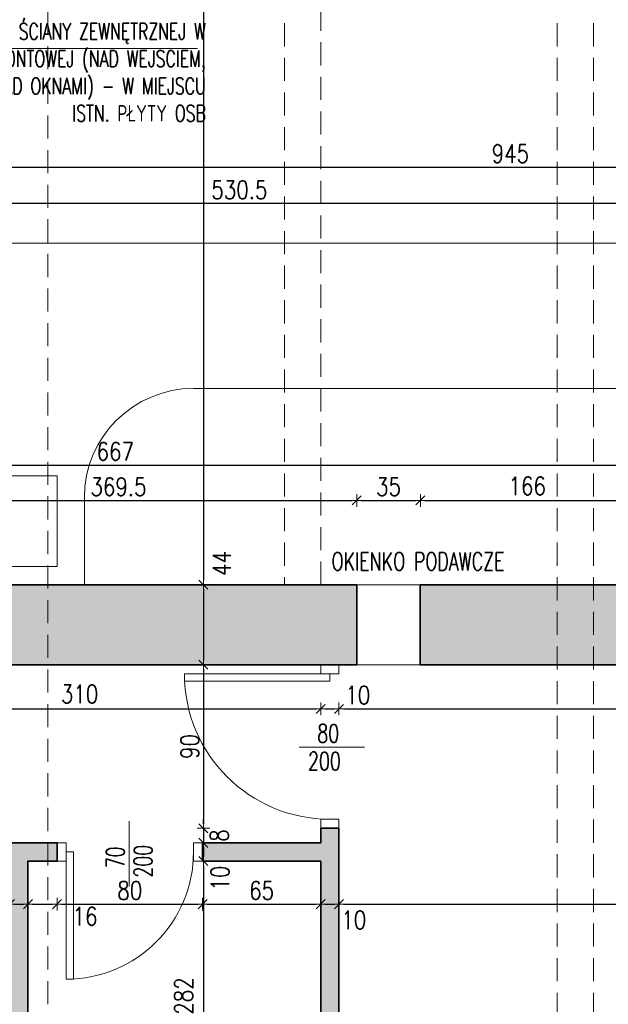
# Model space of a CAD drawing. Header units: millimetres. Extents: x 16698 to 93787, y -21104 to 39413.
# Tile 176 of 256: x 28907 to 29231, y 7123 to 7664. Entities that reach past the tile are written whole.
import ezdxf

# ---------------------------------------------------------------- set-up
doc = ezdxf.new("R2010")
doc.units = ezdxf.units.MM
doc.linetypes.add('HIDDEN', pattern=[9.525, 6.35, -3.175])
for name, color, linetype, lineweight in [('!MODUS_HATCH_ŚCIANA', 254, 'Continuous', 9), ('__MODUS_ŚCIANY', 2, 'Continuous', 35), ('Armatura', 6, 'Continuous', 9), ('Cienka', 3, 'Continuous', 9), ('Drzwi', 1, 'Continuous', 15), ('Opis', 8, 'Continuous', 13), ('Widok', 1, 'Continuous', 15), ('WYMIAROWANIE', 1, 'Continuous', 18)]:
    doc.layers.add(name, color=color, linetype=linetype, lineweight=lineweight)
doc.styles.add('ARCHETYP', font='romans.shx', dxfattribs={"height": 15})
doc.styles.add('TXT', font='simplex.shx', dxfattribs={"width": 0.8})
doc.dimstyles.new('DIM50', dxfattribs={"dimscale": 5, "dimtxt": 2, "dimasz": 0.5, "dimexe": 0, "dimexo": 0, "dimgap": 0.5, "dimtad": 1, "dimdec": 4, "dimrnd": 0.5, "dimdsep": 46, "dimtxsty": 'TXT', "dimblk1": 'TICK1', "dimblk2": 'TICK1', "dimsah": 1, "dimcen": 0, "dimse1": 1, "dimse2": 1, "dimclrd": 1, "dimclre": 7, "dimclrt": 9, "dimadec": 0, "dimazin": 0, "dimtfac": 1, "dimtdec": 4, "dimtmove": 2, "dimatfit": 3, "dimldrblk": 'TICK1', "dimfxl": 1, "dimtolj": 1, "dimarcsym": 0})

# ---------------------------------------------------------------- blocks, each defined once
blk = doc.blocks.new('TICK1')
at = {"color": 2}
blk.add_line((-1, -1), (1, 1), dxfattribs=at)
at = {"color": 0}
for p, q in [((0, 0), (-1, 0)), ((0, -1.4), (0, 1.4))]:
    blk.add_line(p, q, dxfattribs=at)
blk = doc.blocks.new('*D276')
at = {"layer": 'DEFPOINTS', "color": 0, "transparency": 16777216}
for p in [(28762.47, 7563.25), (28762.47, 7540.61), (29292.97, 7506.61)]:
    blk.add_point(p, dxfattribs=at)
at = {"layer": 'WYMIAROWANIE', "color": 1, "lineweight": -2, "transparency": 16777216}
blk.add_line((29290.47, 7563.25), (28764.97, 7563.25), dxfattribs=at)
at = {"layer": 'WYMIAROWANIE', "color": 1, "lineweight": -2, "transparency": 16777216, "xscale": 2.5, "yscale": 2.5, "zscale": 2.5, "rotation": 180}
blk.add_blockref('TICK1', (28762.47, 7563.25), dxfattribs=at)
at = {"layer": 'WYMIAROWANIE', "color": 1, "lineweight": -2, "transparency": 16777216, "xscale": 2.5, "yscale": 2.5, "zscale": 2.5}
blk.add_blockref('TICK1', (29292.97, 7563.25), dxfattribs=at)
at = {"layer": 'WYMIAROWANIE', "color": 9, "transparency": 16777216, "insert": (29027.72, 7570.75), "char_height": 10, "attachment_point": 5, "style": 'TXT'}
blk.add_mtext('\\A1;530.5', dxfattribs=at)
blk = doc.blocks.new('*D318')
at = {"layer": 'DEFPOINTS', "color": 0, "transparency": 16777216}
for p in [(29667.47, 7583.12), (28722.47, 7521.47), (29667.47, 7521.47)]:
    blk.add_point(p, dxfattribs=at)
at = {"layer": 'WYMIAROWANIE', "color": 1, "lineweight": -2, "transparency": 16777216}
blk.add_line((28724.97, 7583.12), (29664.97, 7583.12), dxfattribs=at)
at = {"layer": 'WYMIAROWANIE', "color": 1, "lineweight": -2, "transparency": 16777216, "xscale": 2.5, "yscale": 2.5, "zscale": 2.5, "rotation": 180}
blk.add_blockref('TICK1', (28722.47, 7583.12), dxfattribs=at)
at = {"layer": 'WYMIAROWANIE', "color": 1, "lineweight": -2, "transparency": 16777216, "xscale": 2.5, "yscale": 2.5, "zscale": 2.5}
blk.add_blockref('TICK1', (29667.47, 7583.12), dxfattribs=at)
at = {"layer": 'WYMIAROWANIE', "color": 9, "transparency": 16777216, "insert": (29176.73, 7590.62), "char_height": 10, "attachment_point": 5, "style": 'TXT'}
blk.add_mtext('\\A1;945', dxfattribs=at)
blk = doc.blocks.new('*D279')
at = {"layer": 'DEFPOINTS', "color": 0, "transparency": 16777216}
for p in [(28946.69, 8080.73), (28946.69, 7353.47), (29007.95, 7353.47)]:
    blk.add_point(p, dxfattribs=at)
at = {"layer": 'WYMIAROWANIE', "color": 1, "lineweight": -2, "transparency": 16777216}
blk.add_line((29007.95, 8078.23), (29007.95, 7355.97), dxfattribs=at)
at = {"layer": 'WYMIAROWANIE', "color": 1, "lineweight": -2, "transparency": 16777216, "xscale": 2.5, "yscale": 2.5, "zscale": 2.5}
for p, rotation in [((29007.95, 8080.73), 90), ((29007.95, 7353.47), 270)]:
    blk.add_blockref('TICK1', p, dxfattribs=dict(at, rotation=rotation))
at = {"layer": 'WYMIAROWANIE', "color": 9, "transparency": 16777216, "insert": (29000.45, 7717.1), "char_height": 10, "attachment_point": 5, "rotation": 90, "style": 'TXT'}
blk.add_mtext('\\A1;727.5', dxfattribs=at)
blk = doc.blocks.new('*D280')
at = {"layer": 'DEFPOINTS', "color": 0, "transparency": 16777216}
for p in [(29011.45, 7353.47), (29007.95, 7309.47), (29011.45, 7309.47)]:
    blk.add_point(p, dxfattribs=at)
at = {"layer": 'WYMIAROWANIE', "color": 1, "lineweight": -2, "transparency": 16777216}
blk.add_line((29007.95, 7350.97), (29007.95, 7311.97), dxfattribs=at)
at = {"layer": 'WYMIAROWANIE', "color": 1, "lineweight": -2, "transparency": 16777216, "xscale": 2.5, "yscale": 2.5, "zscale": 2.5}
for p, rotation in [((29007.95, 7353.47), 90), ((29007.95, 7309.47), 270)]:
    blk.add_blockref('TICK1', p, dxfattribs=dict(at, rotation=rotation))
at = {"layer": 'WYMIAROWANIE', "color": 9, "transparency": 16777216, "insert": (29018.1, 7365.16), "char_height": 10, "attachment_point": 5, "rotation": 90, "style": 'TXT'}
blk.add_mtext('\\A1;44', dxfattribs=at)
blk = doc.blocks.new('*D330')
at = {"layer": 'DEFPOINTS', "color": 0, "transparency": 16777216}
for p in [(29082.47, 7309.47), (29007.95, 7219.47), (29082.47, 7219.47)]:
    blk.add_point(p, dxfattribs=at)
at = {"layer": 'WYMIAROWANIE', "color": 1, "lineweight": -2, "transparency": 16777216}
blk.add_line((29007.95, 7306.97), (29007.95, 7221.97), dxfattribs=at)
at = {"layer": 'WYMIAROWANIE', "color": 1, "lineweight": -2, "transparency": 16777216, "xscale": 2.5, "yscale": 2.5, "zscale": 2.5}
for p, rotation in [((29007.95, 7309.47), 90), ((29007.95, 7219.47), 270)]:
    blk.add_blockref('TICK1', p, dxfattribs=dict(at, rotation=rotation))
at = {"layer": 'WYMIAROWANIE', "color": 9, "transparency": 16777216, "insert": (29000.45, 7264.47), "char_height": 10, "attachment_point": 5, "rotation": 90, "style": 'TXT'}
blk.add_mtext('\\A1;90', dxfattribs=at)
blk = doc.blocks.new('*D331')
at = {"layer": 'DEFPOINTS', "color": 0, "transparency": 16777216}
for p in [(29082.47, 7219.47), (29007.47, 7211.47), (29007.95, 7211.47)]:
    blk.add_point(p, dxfattribs=at)
at = {"layer": 'WYMIAROWANIE', "color": 1, "lineweight": -2, "transparency": 16777216}
for p, q in [((29007.95, 7221.97), (29007.95, 7224.47)), ((29007.95, 7219.47), (29007.95, 7211.47)), ((29007.95, 7208.97), (29007.95, 7206.47))]:
    blk.add_line(p, q, dxfattribs=at)
at = {"layer": 'WYMIAROWANIE', "color": 1, "lineweight": -2, "transparency": 16777216, "xscale": 2.5, "yscale": 2.5, "zscale": 2.5}
for p, rotation in [((29007.95, 7219.47), 270), ((29007.95, 7211.47), 90)]:
    blk.add_blockref('TICK1', p, dxfattribs=dict(at, rotation=rotation))
at = {"layer": 'WYMIAROWANIE', "color": 9, "transparency": 16777216, "insert": (29016.7, 7215.47), "char_height": 10, "attachment_point": 5, "rotation": 90, "style": 'TXT'}
blk.add_mtext('\\A1;8', dxfattribs=at)
blk = doc.blocks.new('*D332')
at = {"layer": 'DEFPOINTS', "color": 0, "transparency": 16777216}
for p in [(29007.47, 7211.47), (29007.95, 7201.46), (29007.95, 7201.46)]:
    blk.add_point(p, dxfattribs=at)
at = {"layer": 'WYMIAROWANIE', "color": 1, "lineweight": -2, "transparency": 16777216}
blk.add_line((29007.95, 7208.97), (29007.95, 7203.96), dxfattribs=at)
at = {"layer": 'WYMIAROWANIE', "color": 1, "lineweight": -2, "transparency": 16777216, "xscale": 2.5, "yscale": 2.5, "zscale": 2.5}
for p, rotation in [((29007.95, 7211.47), 90), ((29007.95, 7201.46), 270)]:
    blk.add_blockref('TICK1', p, dxfattribs=dict(at, rotation=rotation))
at = {"layer": 'WYMIAROWANIE', "color": 9, "transparency": 16777216, "insert": (29017.06, 7192.06), "char_height": 10, "attachment_point": 5, "rotation": 90, "style": 'TXT'}
blk.add_mtext('\\A1;10', dxfattribs=at)
blk = doc.blocks.new('*D333')
at = {"layer": 'DEFPOINTS', "color": 0, "transparency": 16777216}
for p in [(29007.95, 7201.46), (29007.95, 6919.47), (29072.47, 6919.47)]:
    blk.add_point(p, dxfattribs=at)
at = {"layer": 'WYMIAROWANIE', "color": 1, "lineweight": -2, "transparency": 16777216}
blk.add_line((29007.95, 7198.96), (29007.95, 6921.97), dxfattribs=at)
at = {"layer": 'WYMIAROWANIE', "color": 1, "lineweight": -2, "transparency": 16777216, "xscale": 2.5, "yscale": 2.5, "zscale": 2.5}
for p, rotation in [((29007.95, 7201.46), 90), ((29007.95, 6919.47), 270)]:
    blk.add_blockref('TICK1', p, dxfattribs=dict(at, rotation=rotation))
at = {"layer": 'WYMIAROWANIE', "color": 9, "transparency": 16777216, "insert": (28997.07, 7127.21), "char_height": 10, "attachment_point": 5, "rotation": 90, "style": 'TXT'}
blk.add_mtext('\\A1;282', dxfattribs=at)
blk = doc.blocks.new('*D282')
at = {"layer": 'DEFPOINTS', "color": 0, "transparency": 16777216}
for p in [(29092.22, 7399.87), (28722.47, 7360.47), (29092.22, 7360.47)]:
    blk.add_point(p, dxfattribs=at)
at = {"layer": 'WYMIAROWANIE', "color": 1, "lineweight": -2, "transparency": 16777216}
blk.add_line((28724.97, 7399.87), (29089.72, 7399.87), dxfattribs=at)
at = {"layer": 'WYMIAROWANIE', "color": 1, "lineweight": -2, "transparency": 16777216, "xscale": 2.5, "yscale": 2.5, "zscale": 2.5, "rotation": 180}
blk.add_blockref('TICK1', (28722.47, 7399.87), dxfattribs=at)
at = {"layer": 'WYMIAROWANIE', "color": 1, "lineweight": -2, "transparency": 16777216, "xscale": 2.5, "yscale": 2.5, "zscale": 2.5}
blk.add_blockref('TICK1', (29092.22, 7399.87), dxfattribs=at)
at = {"layer": 'WYMIAROWANIE', "color": 9, "transparency": 16777216, "insert": (28961.23, 7407.37), "char_height": 10, "attachment_point": 5, "style": 'TXT'}
blk.add_mtext('\\A1;369.5', dxfattribs=at)
blk = doc.blocks.new('*D283')
at = {"layer": 'DEFPOINTS', "color": 0, "transparency": 16777216}
for p in [(29127.22, 7399.87), (29092.22, 7360.47), (29127.22, 7360.47)]:
    blk.add_point(p, dxfattribs=at)
at = {"layer": 'WYMIAROWANIE', "color": 1, "lineweight": -2, "transparency": 16777216}
blk.add_line((29094.72, 7399.87), (29124.72, 7399.87), dxfattribs=at)
at = {"layer": 'WYMIAROWANIE', "color": 1, "lineweight": -2, "transparency": 16777216, "xscale": 2.5, "yscale": 2.5, "zscale": 2.5, "rotation": 180}
blk.add_blockref('TICK1', (29092.22, 7399.87), dxfattribs=at)
at = {"layer": 'WYMIAROWANIE', "color": 1, "lineweight": -2, "transparency": 16777216, "xscale": 2.5, "yscale": 2.5, "zscale": 2.5}
blk.add_blockref('TICK1', (29127.22, 7399.87), dxfattribs=at)
at = {"layer": 'WYMIAROWANIE', "color": 9, "transparency": 16777216, "insert": (29109.72, 7407.37), "char_height": 10, "attachment_point": 5, "style": 'TXT'}
blk.add_mtext('\\A1;35', dxfattribs=at)
blk = doc.blocks.new('*D284')
at = {"layer": 'DEFPOINTS', "color": 0, "transparency": 16777216}
for p in [(29292.97, 7399.87), (29292.97, 7362.97), (29127.22, 7360.47)]:
    blk.add_point(p, dxfattribs=at)
at = {"layer": 'WYMIAROWANIE', "color": 1, "lineweight": -2, "transparency": 16777216}
blk.add_line((29129.72, 7399.87), (29290.47, 7399.87), dxfattribs=at)
at = {"layer": 'WYMIAROWANIE', "color": 1, "lineweight": -2, "transparency": 16777216, "xscale": 2.5, "yscale": 2.5, "zscale": 2.5, "rotation": 180}
blk.add_blockref('TICK1', (29127.22, 7399.87), dxfattribs=at)
at = {"layer": 'WYMIAROWANIE', "color": 1, "lineweight": -2, "transparency": 16777216, "xscale": 2.5, "yscale": 2.5, "zscale": 2.5}
blk.add_blockref('TICK1', (29292.97, 7399.87), dxfattribs=at)
at = {"layer": 'WYMIAROWANIE', "color": 9, "transparency": 16777216, "insert": (29186, 7407.79), "char_height": 10, "attachment_point": 5, "style": 'TXT'}
blk.add_mtext('\\A1;166', dxfattribs=at)
blk = doc.blocks.new('*D334')
at = {"layer": 'DEFPOINTS', "color": 0, "transparency": 16777216}
for p in [(29292.97, 7419.31), (28625.99, 7353.47), (29292.97, 7353.47)]:
    blk.add_point(p, dxfattribs=at)
at = {"layer": 'WYMIAROWANIE', "color": 1, "lineweight": -2, "transparency": 16777216}
blk.add_line((28628.49, 7419.31), (29290.47, 7419.31), dxfattribs=at)
at = {"layer": 'WYMIAROWANIE', "color": 1, "lineweight": -2, "transparency": 16777216, "xscale": 2.5, "yscale": 2.5, "zscale": 2.5, "rotation": 180}
blk.add_blockref('TICK1', (28625.99, 7419.31), dxfattribs=at)
at = {"layer": 'WYMIAROWANIE', "color": 1, "lineweight": -2, "transparency": 16777216, "xscale": 2.5, "yscale": 2.5, "zscale": 2.5}
blk.add_blockref('TICK1', (29292.97, 7419.31), dxfattribs=at)
at = {"layer": 'WYMIAROWANIE', "color": 9, "transparency": 16777216, "insert": (28959.48, 7426.81), "char_height": 10, "attachment_point": 5, "style": 'TXT'}
blk.add_mtext('\\A1;667', dxfattribs=at)
blk = doc.blocks.new('*D357')
at = {"layer": 'DEFPOINTS', "color": 0, "transparency": 16777216}
for p in [(28901.47, 7201.45), (28911.47, 7201.45), (28911.47, 7177.76)]:
    blk.add_point(p, dxfattribs=at)
at = {"layer": 'WYMIAROWANIE', "color": 1, "lineweight": -2, "transparency": 16777216}
blk.add_line((28903.97, 7177.76), (28908.97, 7177.76), dxfattribs=at)
at = {"layer": 'WYMIAROWANIE', "color": 1, "lineweight": -2, "transparency": 16777216, "xscale": 2.5, "yscale": 2.5, "zscale": 2.5, "rotation": 180}
blk.add_blockref('TICK1', (28901.47, 7177.76), dxfattribs=at)
at = {"layer": 'WYMIAROWANIE', "color": 1, "lineweight": -2, "transparency": 16777216, "xscale": 2.5, "yscale": 2.5, "zscale": 2.5}
blk.add_blockref('TICK1', (28911.47, 7177.76), dxfattribs=at)
at = {"layer": 'WYMIAROWANIE', "color": 9, "transparency": 16777216, "insert": (28893.22, 7170.99), "char_height": 10, "attachment_point": 5, "style": 'TXT'}
blk.add_mtext('\\A1;10', dxfattribs=at)
blk = doc.blocks.new('*D358')
at = {"layer": 'DEFPOINTS', "color": 0, "transparency": 16777216}
for p in [(28911.47, 7201.45), (28927.47, 7201.46), (28927.47, 7177.76)]:
    blk.add_point(p, dxfattribs=at)
at = {"layer": 'WYMIAROWANIE', "color": 1, "lineweight": -2, "transparency": 16777216}
blk.add_line((28913.97, 7177.76), (28924.97, 7177.76), dxfattribs=at)
at = {"layer": 'WYMIAROWANIE', "color": 1, "lineweight": -2, "transparency": 16777216, "xscale": 2.5, "yscale": 2.5, "zscale": 2.5, "rotation": 180}
blk.add_blockref('TICK1', (28911.47, 7177.76), dxfattribs=at)
at = {"layer": 'WYMIAROWANIE', "color": 1, "lineweight": -2, "transparency": 16777216, "xscale": 2.5, "yscale": 2.5, "zscale": 2.5}
blk.add_blockref('TICK1', (28927.47, 7177.76), dxfattribs=at)
at = {"layer": 'WYMIAROWANIE', "color": 9, "transparency": 16777216, "insert": (28942.85, 7171.03), "char_height": 10, "attachment_point": 5, "style": 'TXT'}
blk.add_mtext('\\A1;16', dxfattribs=at)
blk = doc.blocks.new('*D359')
at = {"layer": 'DEFPOINTS', "color": 0, "transparency": 16777216}
for p in [(28927.47, 7201.46), (29007.47, 7201.45), (29007.47, 7177.76)]:
    blk.add_point(p, dxfattribs=at)
at = {"layer": 'WYMIAROWANIE', "color": 1, "lineweight": -2, "transparency": 16777216}
blk.add_line((28929.97, 7177.76), (29004.97, 7177.76), dxfattribs=at)
at = {"layer": 'WYMIAROWANIE', "color": 1, "lineweight": -2, "transparency": 16777216, "xscale": 2.5, "yscale": 2.5, "zscale": 2.5, "rotation": 180}
blk.add_blockref('TICK1', (28927.47, 7177.76), dxfattribs=at)
at = {"layer": 'WYMIAROWANIE', "color": 1, "lineweight": -2, "transparency": 16777216, "xscale": 2.5, "yscale": 2.5, "zscale": 2.5}
blk.add_blockref('TICK1', (29007.47, 7177.76), dxfattribs=at)
at = {"layer": 'WYMIAROWANIE', "color": 9, "transparency": 16777216, "insert": (28967.47, 7185.26), "char_height": 10, "attachment_point": 5, "style": 'TXT'}
blk.add_mtext('\\A1;80', dxfattribs=at)
blk = doc.blocks.new('*D360')
at = {"layer": 'DEFPOINTS', "color": 0, "transparency": 16777216}
for p in [(29007.47, 7201.45), (29072.47, 7201.45), (29072.47, 7177.76)]:
    blk.add_point(p, dxfattribs=at)
at = {"layer": 'WYMIAROWANIE', "color": 1, "lineweight": -2, "transparency": 16777216}
blk.add_line((29009.97, 7177.76), (29069.97, 7177.76), dxfattribs=at)
at = {"layer": 'WYMIAROWANIE', "color": 1, "lineweight": -2, "transparency": 16777216, "xscale": 2.5, "yscale": 2.5, "zscale": 2.5, "rotation": 180}
blk.add_blockref('TICK1', (29007.47, 7177.76), dxfattribs=at)
at = {"layer": 'WYMIAROWANIE', "color": 1, "lineweight": -2, "transparency": 16777216, "xscale": 2.5, "yscale": 2.5, "zscale": 2.5}
blk.add_blockref('TICK1', (29072.47, 7177.76), dxfattribs=at)
at = {"layer": 'WYMIAROWANIE', "color": 9, "transparency": 16777216, "insert": (29039.97, 7185.26), "char_height": 10, "attachment_point": 5, "style": 'TXT'}
blk.add_mtext('\\A1;65', dxfattribs=at)
blk = doc.blocks.new('*D361')
at = {"layer": 'DEFPOINTS', "color": 0, "transparency": 16777216}
for p in [(29072.47, 7201.45), (29082.47, 7177.76), (29082.47, 7177.76)]:
    blk.add_point(p, dxfattribs=at)
at = {"layer": 'WYMIAROWANIE', "color": 1, "lineweight": -2, "transparency": 16777216}
blk.add_line((29074.97, 7177.76), (29079.97, 7177.76), dxfattribs=at)
at = {"layer": 'WYMIAROWANIE', "color": 1, "lineweight": -2, "transparency": 16777216, "xscale": 2.5, "yscale": 2.5, "zscale": 2.5, "rotation": 180}
blk.add_blockref('TICK1', (29072.47, 7177.76), dxfattribs=at)
at = {"layer": 'WYMIAROWANIE', "color": 1, "lineweight": -2, "transparency": 16777216, "xscale": 2.5, "yscale": 2.5, "zscale": 2.5}
blk.add_blockref('TICK1', (29082.47, 7177.76), dxfattribs=at)
at = {"layer": 'WYMIAROWANIE', "color": 9, "transparency": 16777216, "insert": (29090.63, 7169.06), "char_height": 10, "attachment_point": 5, "style": 'TXT'}
blk.add_mtext('\\A1;10', dxfattribs=at)
blk = doc.blocks.new('*D300')
at = {"layer": 'DEFPOINTS', "color": 0, "transparency": 16777216}
for p in [(29082.47, 7177.76), (29419.47, 7177.76), (29419.47, 7177.76)]:
    blk.add_point(p, dxfattribs=at)
at = {"layer": 'WYMIAROWANIE', "color": 1, "lineweight": -2, "transparency": 16777216}
blk.add_line((29084.97, 7177.76), (29416.97, 7177.76), dxfattribs=at)
at = {"layer": 'WYMIAROWANIE', "color": 1, "lineweight": -2, "transparency": 16777216, "xscale": 2.5, "yscale": 2.5, "zscale": 2.5, "rotation": 180}
blk.add_blockref('TICK1', (29082.47, 7177.76), dxfattribs=at)
at = {"layer": 'WYMIAROWANIE', "color": 1, "lineweight": -2, "transparency": 16777216, "xscale": 2.5, "yscale": 2.5, "zscale": 2.5}
blk.add_blockref('TICK1', (29419.47, 7177.76), dxfattribs=at)
at = {"layer": 'WYMIAROWANIE', "color": 9, "transparency": 16777216, "insert": (29250.97, 7185.26), "char_height": 10, "attachment_point": 5, "style": 'TXT'}
blk.add_mtext('\\A1;337', dxfattribs=at)
blk = doc.blocks.new('*D362')
at = {"layer": 'DEFPOINTS', "color": 0, "transparency": 16777216}
for p in [(28762.47, 7309.47), (29072.47, 7309.47), (29072.47, 7285.17)]:
    blk.add_point(p, dxfattribs=at)
at = {"layer": 'WYMIAROWANIE', "color": 1, "lineweight": -2, "transparency": 16777216}
blk.add_line((28764.97, 7285.17), (29069.97, 7285.17), dxfattribs=at)
at = {"layer": 'WYMIAROWANIE', "color": 1, "lineweight": -2, "transparency": 16777216, "xscale": 2.5, "yscale": 2.5, "zscale": 2.5, "rotation": 180}
blk.add_blockref('TICK1', (28762.47, 7285.17), dxfattribs=at)
at = {"layer": 'WYMIAROWANIE', "color": 1, "lineweight": -2, "transparency": 16777216, "xscale": 2.5, "yscale": 2.5, "zscale": 2.5}
blk.add_blockref('TICK1', (29072.47, 7285.17), dxfattribs=at)
at = {"layer": 'WYMIAROWANIE', "color": 9, "transparency": 16777216, "insert": (28939.85, 7293.34), "char_height": 10, "attachment_point": 5, "style": 'TXT'}
blk.add_mtext('\\A1;310', dxfattribs=at)
blk = doc.blocks.new('*D363')
at = {"layer": 'DEFPOINTS', "color": 0, "transparency": 16777216}
for p in [(29072.47, 7309.47), (29082.47, 7309.47), (29082.47, 7285.17)]:
    blk.add_point(p, dxfattribs=at)
at = {"layer": 'WYMIAROWANIE', "color": 1, "lineweight": -2, "transparency": 16777216}
blk.add_line((29074.97, 7285.17), (29079.97, 7285.17), dxfattribs=at)
at = {"layer": 'WYMIAROWANIE', "color": 1, "lineweight": -2, "transparency": 16777216, "xscale": 2.5, "yscale": 2.5, "zscale": 2.5, "rotation": 180}
blk.add_blockref('TICK1', (29072.47, 7285.17), dxfattribs=at)
at = {"layer": 'WYMIAROWANIE', "color": 1, "lineweight": -2, "transparency": 16777216, "xscale": 2.5, "yscale": 2.5, "zscale": 2.5}
blk.add_blockref('TICK1', (29082.47, 7285.17), dxfattribs=at)
at = {"layer": 'WYMIAROWANIE', "color": 9, "transparency": 16777216, "insert": (29092.82, 7292.76), "char_height": 10, "attachment_point": 5, "style": 'TXT'}
blk.add_mtext('\\A1;10', dxfattribs=at)
blk = doc.blocks.new('*D364')
at = {"layer": 'DEFPOINTS', "color": 0, "transparency": 16777216}
for p in [(29082.47, 7309.47), (29419.47, 7309.47), (29419.47, 7285.17)]:
    blk.add_point(p, dxfattribs=at)
at = {"layer": 'WYMIAROWANIE', "color": 1, "lineweight": -2, "transparency": 16777216}
blk.add_line((29084.97, 7285.17), (29416.97, 7285.17), dxfattribs=at)
at = {"layer": 'WYMIAROWANIE', "color": 1, "lineweight": -2, "transparency": 16777216, "xscale": 2.5, "yscale": 2.5, "zscale": 2.5, "rotation": 180}
blk.add_blockref('TICK1', (29082.47, 7285.17), dxfattribs=at)
at = {"layer": 'WYMIAROWANIE', "color": 1, "lineweight": -2, "transparency": 16777216, "xscale": 2.5, "yscale": 2.5, "zscale": 2.5}
blk.add_blockref('TICK1', (29419.47, 7285.17), dxfattribs=at)
at = {"layer": 'WYMIAROWANIE', "color": 9, "transparency": 16777216, "insert": (29250.97, 7292.67), "char_height": 10, "attachment_point": 5, "style": 'TXT'}
blk.add_mtext('\\A1;337', dxfattribs=at)

msp = doc.modelspace()

# ---------------------------------------------------------------- hatches: boundary and pattern name
at = {"layer": '!MODUS_HATCH_ŚCIANA', "ltscale": 2}
h = msp.add_hatch(color=256, dxfattribs=at)
h.dxf.hatch_style = 1
h.paths.add_polyline_path([(28746.4719, 7219.47289), (28762.4719, 7219.47289), (28762.4719, 7211.47289), (28772.4719, 7211.47289), (28772.4719, 7201.44768), (28762.4719, 7201.44768), (28762.4719, 7112.44768), (28901.4719, 7112.44768), (28901.4719, 7201.44768), (28852.4719, 7201.44768), (28852.4719, 7211.47289), (28927.4719, 7211.47289), (28927.4719, 7201.44768), (28911.4719, 7201.44768), (28911.4719, 7102.44768), (28762.4719, 7102.44768), (28762.4719, 6906.44768), (29072.4719, 6919.47289), (29072.4719, 7201.44768), (29007.4719, 7201.44768), (29007.4719, 7211.47289), (29072.4719, 7211.47289), (29072.4719, 7219.47289), (29082.4719, 7219.47289), (29082.4719, 6919.89306), (29111.08642, 6921.09535), (29112.76013, 6881.2609), (28722.4719, 6864.73171), (28722.4719, 7219.47289)])
h.paths.add_polyline_path([(28722.4719, 7309.47289), (28722.4719, 7353.47289), (29092.21605, 7353.47289), (29092.21605, 7309.47289), (29072.4719, 7309.47289), (28762.4719, 7309.47289), (28746.4719, 7309.47289)])
h = msp.add_hatch(color=256, dxfattribs=at)
h.dxf.hatch_style = 1
h.paths.add_polyline_path([(29302.9719, 7353.47289), (29127.21605, 7353.47289), (29127.21605, 7309.47289), (29322.4719, 7309.47289), (29322.4719, 7319.47289), (29302.9719, 7319.47289)])

# ---------------------------------------------------------------- linework, layer by layer
at = {"layer": '__MODUS_ŚCIANY', "ltscale": 2}
msp.add_lwpolyline([(29092.21605, 7353.47289), (28722.4719, 7353.47289), (28722.4719, 7309.47289)], dxfattribs=at)
at = {"layer": '__MODUS_ŚCIANY'}
for points in [[(29092.21605, 7353.47289), (29092.21605, 7309.47289)], [(29302.9719, 7353.47289), (29127.21605, 7353.47289)], [(29127.21605, 7353.47289), (29127.21605, 7309.47289)], [(28722.4719, 7309.47289), (29072.4719, 7309.47289), (29092.21605, 7309.47289)], [(29127.21605, 7309.47289), (29322.4719, 7309.47289)], [(29072.4719, 7219.47289), (29072.4719, 7211.47289), (29007.4719, 7211.47289)], [(29072.4719, 7219.47289), (29082.4719, 7219.47289)], [(29111.07312, 6921.09479), (29082.4719, 6919.89306), (29082.4719, 7219.47289)], [(28927.4719, 7211.47289), (28852.4719, 7211.47289)], [(28927.4719, 7211.47289), (28927.4719, 7201.44768)], [(28927.4719, 7211.46028), (28927.4719, 7201.46028)], [(29007.4719, 7211.47289), (29007.4719, 7201.44768)], [(28927.4719, 7201.44768), (28911.4719, 7201.44768), (28911.4719, 7102.44768), (28762.4719, 7102.44768), (28762.4719, 6906.44768), (29072.4719, 6919.47289), (29072.4719, 7201.44768)], [(29072.4719, 7201.44768), (29007.4719, 7201.44768)]]:
    msp.add_lwpolyline(points, dxfattribs=at)
at = {"layer": 'Armatura'}
msp.add_lwpolyline([(28877.4719, 7413.47289), (28927.4719, 7413.47289), (28927.4719, 7363.47289), (28877.4719, 7363.47289)], close=True, dxfattribs=at)
at = {"layer": 'Cienka', "linetype": 'HIDDEN', "ltscale": 2}
for points in [[(28922.4719, 6913.17037), (28922.4719, 8081.47289)], [(29052.4719, 8081.47289), (29052.4719, 7353.47289)], [(29072.4719, 7353.47289), (29072.4719, 8081.47289)], [(29202.4719, 8081.47289), (29202.4719, 6924.93507)], [(29222.4719, 6925.77541), (29222.4719, 8081.47289)]]:
    msp.add_lwpolyline(points, dxfattribs=at)
at = {"layer": 'Drzwi'}
for points in [[(29072.4719, 7309.47289), (29082.4719, 7309.47289), (29082.4719, 7304.47289), (29072.4719, 7304.47289)], [(28997.4719, 7300.47289), (29077.4719, 7300.47289), (29077.4719, 7304.47289), (28997.4719, 7304.47289)], [(29072.4719, 7224.47289), (29082.4719, 7224.47289), (29082.4719, 7219.47289), (29072.4719, 7219.47289)], [(28932.4719, 7211.46028), (28932.4719, 7201.46028), (28927.4719, 7201.46028), (28927.4719, 7211.46028)], [(29007.4719, 7211.46028), (29007.4719, 7201.46028), (29002.4719, 7201.46028), (29002.4719, 7211.46028)], [(28936.4719, 7136.46028), (28936.4719, 7206.46028), (28932.4719, 7206.46028), (28932.4719, 7136.46028)]]:
    msp.add_lwpolyline(points, close=True, dxfattribs=at)
for points in [[(29060.60869, 7264.10128), (29096.43203, 7264.10128)], [(28967.10029, 7223.32349), (28967.10029, 7187.50015)]]:
    msp.add_lwpolyline(points, dxfattribs=at)
for centre, radius, start, end in [((29077.4719, 7304.47289), 80, 180, 270), ((28932.4719, 7206.46028), 70, 270, 360)]:
    msp.add_arc(centre, radius, start, end, dxfattribs=at)
at = {"layer": 'Opis'}
msp.add_lwpolyline([(28787.86214, 7648.57906), (29004.67674, 7648.57906)], dxfattribs=at)
at = {"layer": 'Widok'}
for points in [[(28862.4719, 7353.47289), (28861.98515, 7390.28438, 0.382244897), (28782.4719, 7461.47289), (28682.4719, 7461.47289), (28682.4719, 7461.47289, -0.414213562), (28642.4719, 7501.47289), (28642.4719, 7501.47289, -0.414213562), (28682.4719, 7541.47289), (29272.9719, 7541.47289, -0.414213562), (29292.9719, 7521.47289), (29292.9719, 7521.47289)], [(29292.9719, 7461.47289), (29002.4719, 7461.47289, 0.414213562), (28942.4719, 7401.47289), (28942.4719, 7353.47289)]]:
    msp.add_lwpolyline(points, format="xyb", dxfattribs=at)
at = {"layer": 'Widok', "ltscale": 2}
for points in [[(29092.21605, 7353.47289), (29127.21605, 7353.47289)], [(29092.21605, 7309.47289), (29127.21605, 7309.47289)]]:
    msp.add_lwpolyline(points, dxfattribs=at)

# ---------------------------------------------------------------- texts
at = {"layer": 'Opis', "style": 'ARCHETYP', "width": 0.7}
for s, rotation, p in [('OKIENKO PODAWCZE ', 0, (29078.38867, 7361.30076)), ('80', 359.6818433, (29070.54124, 7266.71792)), ('200', 359.6818433, (29065.45692, 7251.50158)), ('70', 89.6818433, (28964.48364, 7197.43269)), ('200', 89.6818433, (28979.69998, 7192.34838))]:
    msp.add_text(s, height=10, rotation=rotation, dxfattribs=at).set_placement(p)
at = {"layer": 'Opis', "ltscale": 0.7, "insert": (28811.68551, 7662.36875), "char_height": 9, "width": 197.5683761, "attachment_point": 1, "style": 'TXT'}
msp.add_mtext('\\pxqr;{\\W0.7;ZABUDOWA ŚCIANY ZEWNĘTRZNEJ W ELEWACJI FRONTOWEJ (NAD WEJSCIEM, ORAZ PAS NAD OKNAMI) - W MIEJSCU ISTN. PŁYTY OSB}', dxfattribs=at)

# ---------------------------------------------------------------- dimensions: what is measured, and where the dimension line sits
at = {"layer": 'WYMIAROWANIE'}
dim = msp.add_aligned_dim(p1=(28946.68623, 8080.73167), p2=(28946.68623, 7353.47289), distance=61.26821, dimstyle='DIM50', dxfattribs=at)
dim.commit()
dim.dimension.update_dxf_attribs({"geometry": '*D279', "text_midpoint": (29000.45444, 7717.10228)})
for base, p1, p2, picture, middle in [((29667.4719, 7583.12034), (28722.4719, 7521.47289), (29667.4719, 7521.47289), '*D318', (29176.73186, 7590.62034)), ((29092.216052, 7399.868916), (28722.4719, 7360.47289), (29092.216052, 7360.47289), '*D282', (28961.229761, 7407.368916)), ((29292.9719, 7399.868916), (29127.216052, 7360.47289), (29292.9719, 7362.97289), '*D284', (29185.995272, 7407.793977)), ((29072.4719, 7285.16968), (28762.4719, 7309.47289), (29072.4719, 7309.47289), '*D362', (28939.84695, 7293.34291)), ((29082.4719, 7285.16968), (29072.4719, 7309.47289), (29082.4719, 7309.47289), '*D363', (29092.82104, 7292.75827)), ((28911.4719, 7177.75628), (28901.4719, 7201.44768), (28911.4719, 7201.44768), '*D357', (28893.22033, 7170.99169)), ((28927.4719, 7177.75628), (28911.4719, 7201.44768), (28927.4719, 7201.46028), '*D358', (28942.85282, 7171.02603)), ((29082.4719, 7177.75628), (29072.4719, 7201.44768), (29082.4719, 7177.75628), '*D361', (29090.62917, 7169.05968))]:
    dim = msp.add_linear_dim(base=base, p1=p1, p2=p2, dimstyle='DIM50', dxfattribs=at)
    dim.commit()
    dim.dimension.update_dxf_attribs({"geometry": picture, "text_midpoint": middle, "dimtype": 160})
for base, p1, p2, picture, middle in [((28762.4719, 7563.25167), (29292.9719, 7506.61228), (28762.4719, 7540.61228), '*D276', (29027.7219, 7570.75167)), ((29292.9719, 7419.31317), (28625.9874, 7353.47289), (29292.9719, 7353.47289), '*D334', (28959.47965, 7426.81317)), ((29127.21605, 7399.86892), (29092.21605, 7360.47289), (29127.21605, 7360.47289), '*D283', (29109.71605, 7407.36892)), ((29419.4719, 7285.16968), (29082.4719, 7309.47289), (29419.4719, 7309.47289), '*D364', (29250.9719, 7292.66968)), ((29007.4719, 7177.75628), (28927.4719, 7201.46028), (29007.4719, 7201.44768), '*D359', (28967.4719, 7185.25628)), ((29072.4719, 7177.75628), (29007.4719, 7201.44768), (29072.4719, 7201.44768), '*D360', (29039.9719, 7185.25628)), ((29419.4719, 7177.75628), (29082.4719, 7177.75628), (29419.4719, 7177.75628), '*D300', (29250.9719, 7185.25628))]:
    dim = msp.add_linear_dim(base=base, p1=p1, p2=p2, dimstyle='DIM50', dxfattribs=at)
    dim.commit()
    dim.dimension.update_dxf_attribs({"geometry": picture, "text_midpoint": middle})
for base, p1, p2, picture, middle in [((29007.95444, 7309.47289), (29011.45444, 7353.47289), (29011.45444, 7309.47289), '*D280', (29018.09508, 7365.15625)), ((29007.95444, 7201.46028), (29007.4719, 7211.47289), (29007.95444, 7201.46028), '*D332', (29017.05511, 7192.06034)), ((29007.95444, 6919.47289), (29007.95444, 7201.46028), (29072.4719, 6919.47289), '*D333', (28997.06936, 7127.20516))]:
    dim = msp.add_linear_dim(base=base, p1=p1, p2=p2, angle=90, dimstyle='DIM50', dxfattribs=at)
    dim.commit()
    dim.dimension.update_dxf_attribs({"geometry": picture, "text_midpoint": middle, "dimtype": 160})
for base, p1, p2, picture, middle in [((29007.95444, 7219.47289), (29082.4719, 7309.47289), (29082.4719, 7219.47289), '*D330', (29000.45444, 7264.47289)), ((29007.95444, 7211.47289), (29082.4719, 7219.47289), (29007.4719, 7211.47289), '*D331', (29016.70444, 7215.47289))]:
    dim = msp.add_linear_dim(base=base, p1=p1, p2=p2, angle=90, dimstyle='DIM50', dxfattribs=at)
    dim.commit()
    dim.dimension.update_dxf_attribs({"geometry": picture, "text_midpoint": middle})

doc.saveas('drawing.dxf')
